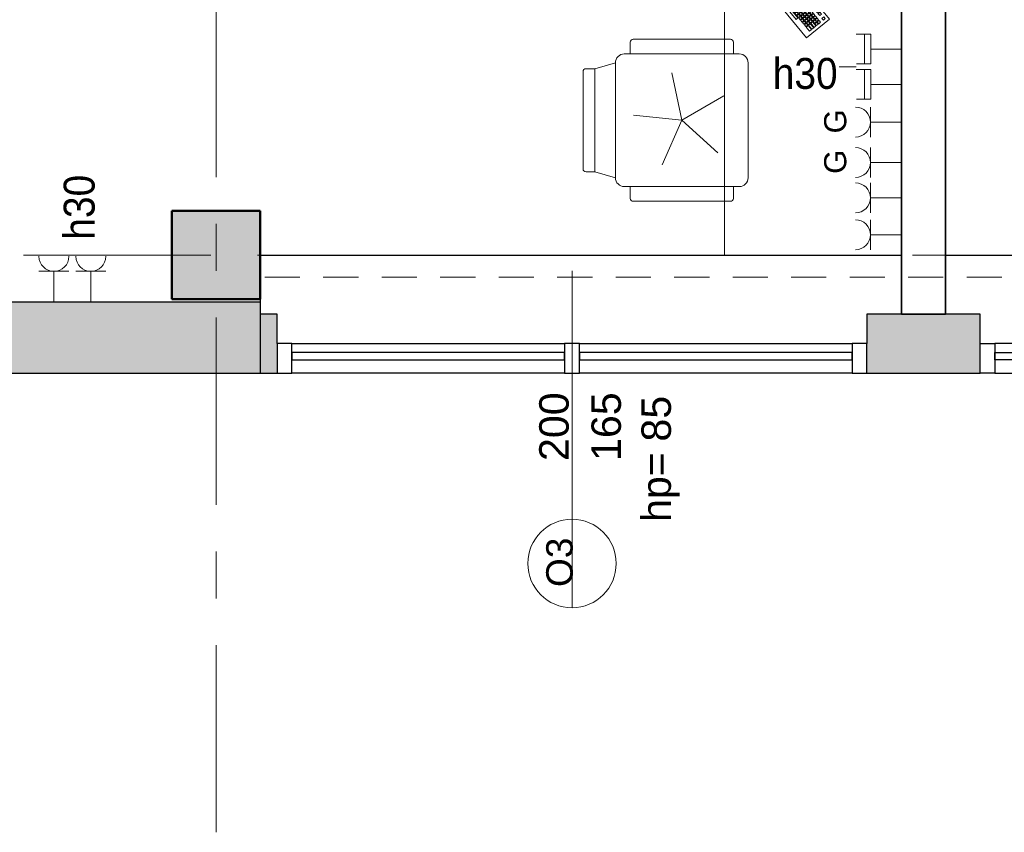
# Model space of a CAD drawing. Header units: centimetres. Extents: x 101 to 4622, y -1383 to 1498.
# Tile 3 of 68: x 1970 to 2304, y -1383 to -1108. Entities that reach past the tile are written whole.
import ezdxf

# ---------------------------------------------------------------- set-up
doc = ezdxf.new("R2010")
doc.units = ezdxf.units.CM
doc.linetypes.add('Oś', pattern=[111.125, 63.5, -15.875, 15.875, -15.875])
doc.linetypes.add('Ponad', pattern=[19.844, 11.9065, -7.9375])
for name, color, linetype, lineweight in [('A-ANNO-NOTE', 131, 'Continuous', 18), ('A-FLOR-OVHD', 1, 'Ponad', 18), ('A-GLAZ', 151, 'Continuous', 25), ('A-GLAZ-IDEN', 152, 'Continuous', 18), ('A-WALL', 113, 'Continuous', 25), ('A-WALL-PATT', 111, 'Continuous', 25), ('E-ELE-QPM-IDEN', 2, 'Continuous', 18), ('E-ELEC-EQPM', 71, 'Continuous', 18), ('I-FURN', 30, 'Continuous', 18), ('S-COLS', 52, 'Continuous', 25), ('S-GRID', 1, 'Continuous', 18)]:
    doc.layers.add(name, color=color, linetype=linetype, lineweight=lineweight)
doc.styles.add('Arial_1', font='arial.ttf', dxfattribs={"height": 7.5})
doc.styles.add('Arial_10', font='arial.ttf', dxfattribs={"height": 0.2})
doc.styles.add('Arial_11', font='arial.ttf', dxfattribs={"height": 9})
doc.styles.add('Arial_13', font='arial.ttf', dxfattribs={"width": 0.9, "height": 10.5})
doc.styles.add('Arial_5', font='arial.ttf', dxfattribs={"height": 10})

# ---------------------------------------------------------------- blocks, each defined once
blk = doc.blocks.new('M_Concrete-Square-Column - 300 x 300mm-1161001-4_piętro II PT - projektowany - PPOŻ B')
at = {"layer": 'S-COLS', "lineweight": 18}
blk.add_hatch(color=254, dxfattribs=at).paths.add_polyline_path([(15, 15), (-15, 15), (-15, -15), (15, -15)], flags=0)
at = {"layer": 'S-COLS', "lineweight": 50}
for p, q in [((15, 15), (-15, 15)), ((-15, 15), (-15, -15)), ((15, -15), (15, 15)), ((-15, -15), (15, -15))]:
    blk.add_line(p, q, dxfattribs=at)
blk = doc.blocks.new('biurko lekarskie 60x120 - biurko lekarskie 60x120-V4-4_piętro II PT - projektowany - PPOŻ B')
at = {"layer": 'I-FURN'}
for p, q in [((-76.23, 30), (43.77, 30)), ((43.77, 30), (43.77, -30)), ((-2.52, 2.15), (24.52, 24.38)), ((24.52, 24.38), (30.87, 16.66)), ((22.75, 20.08), (22.13, 19.57)), ((23.25, 19.46), (22.75, 20.08)), ((23.52, 20.71), (22.9, 20.21)), ((22.9, 20.21), (23.41, 19.59)), ((23.41, 19.59), (24.03, 20.1)), ((24.03, 20.1), (23.52, 20.71)), ((24.29, 21.35), (23.67, 20.84)), ((23.67, 20.84), (24.18, 20.22)), ((24.18, 20.22), (24.8, 20.73)), ((24.8, 20.73), (24.29, 21.35)), ((24.93, 20.58), (24.31, 20.07)), ((24.31, 20.07), (24.82, 19.45)), ((25.06, 21.99), (24.45, 21.48)), ((24.45, 21.48), (24.95, 20.86)), ((25.43, 19.96), (24.93, 20.58)), ((24.95, 20.86), (25.57, 21.37)), ((25.57, 21.37), (25.06, 21.99)), ((25.7, 21.21), (25.08, 20.7)), ((25.08, 20.7), (25.59, 20.09)), ((25.59, 20.09), (26.21, 20.59)), ((26.21, 20.59), (25.7, 21.21)), ((26.33, 20.44), (25.72, 19.93)), ((26.84, 19.82), (26.33, 20.44)), ((20.29, 16.77), (19.67, 16.26)), ((20.43, 18.17), (19.81, 17.67)), ((19.81, 17.67), (20.32, 17.05)), ((20.8, 16.15), (20.29, 16.77)), ((20.32, 17.05), (20.94, 17.56)), ((20.94, 17.56), (20.43, 18.17)), ((21.06, 17.4), (20.45, 16.89)), ((20.45, 16.89), (20.95, 16.28)), ((20.95, 16.28), (21.57, 16.78)), ((21.57, 16.78), (21.06, 17.4)), ((21.84, 18.04), (21.22, 17.53)), ((21.22, 17.53), (21.73, 16.91)), ((21.73, 16.91), (22.34, 17.42)), ((22.34, 17.42), (21.84, 18.04)), ((22.13, 19.57), (22.64, 18.95)), ((22.64, 18.95), (23.25, 19.46)), ((23.38, 19.31), (22.76, 18.8)), ((22.76, 18.8), (23.27, 18.18)), ((23.27, 18.18), (23.89, 18.69)), ((23.89, 18.69), (23.38, 19.31)), ((24.02, 18.53), (23.4, 18.03)), ((23.4, 18.03), (23.91, 17.41)), ((24.15, 19.94), (23.54, 19.43)), ((23.54, 19.43), (24.04, 18.82)), ((23.91, 17.41), (24.52, 17.92)), ((24.52, 17.92), (24.02, 18.53)), ((24.65, 17.76), (24.03, 17.25)), ((24.03, 17.25), (24.54, 16.64)), ((24.04, 18.82), (24.66, 19.32)), ((24.66, 19.32), (24.15, 19.94)), ((24.79, 19.17), (24.17, 18.66)), ((24.17, 18.66), (24.68, 18.04)), ((24.54, 16.64), (25.16, 17.14)), ((25.16, 17.14), (24.65, 17.76)), ((25.29, 16.99), (24.67, 16.48)), ((24.68, 18.04), (25.3, 18.55)), ((25.3, 18.55), (24.79, 19.17)), ((25.42, 18.4), (24.81, 17.89)), ((24.81, 17.89), (25.31, 17.27)), ((24.82, 19.45), (25.43, 19.96)), ((25.56, 19.81), (24.94, 19.3)), ((24.94, 19.3), (25.45, 18.68)), ((25.79, 16.37), (25.29, 16.99)), ((25.31, 17.27), (25.93, 17.78)), ((25.93, 17.78), (25.42, 18.4)), ((26.06, 17.63), (25.44, 17.12)), ((25.44, 17.12), (25.95, 16.5)), ((25.45, 18.68), (26.07, 19.19)), ((26.07, 19.19), (25.56, 19.81)), ((26.2, 19.03), (25.58, 18.52)), ((25.58, 18.52), (26.09, 17.91)), ((25.72, 19.93), (26.22, 19.31)), ((25.95, 16.5), (26.57, 17.01)), ((26.57, 17.01), (26.06, 17.63)), ((26.09, 17.91), (26.7, 18.41)), ((26.7, 18.41), (26.2, 19.03)), ((26.83, 18.26), (26.21, 17.75)), ((26.21, 17.75), (26.72, 17.13)), ((26.22, 19.31), (26.84, 19.82)), ((26.97, 19.67), (26.35, 19.16)), ((26.35, 19.16), (26.86, 18.54)), ((26.72, 17.13), (27.34, 17.64)), ((27.34, 17.64), (26.83, 18.26)), ((26.86, 18.54), (27.48, 19.05)), ((27.48, 19.05), (26.97, 19.67)), ((27.6, 18.9), (26.99, 18.39)), ((26.99, 18.39), (27.49, 17.77)), ((27.49, 17.77), (28.11, 18.28)), ((28.11, 18.28), (27.6, 18.9)), ((30.87, 16.66), (3.83, -5.57)), ((15.02, 13.73), (14.4, 13.22)), ((15.53, 13.11), (15.02, 13.73)), ((15.79, 14.36), (15.18, 13.86)), ((15.18, 13.86), (15.68, 13.24)), ((15.68, 13.24), (16.3, 13.75)), ((16.3, 13.75), (15.79, 14.36)), ((16.43, 13.59), (15.81, 13.08)), ((16.57, 15), (15.95, 14.49)), ((15.95, 14.49), (16.46, 13.87)), ((16.94, 12.97), (16.43, 13.59)), ((16.46, 13.87), (17.08, 14.38)), ((17.08, 14.38), (16.57, 15)), ((17.2, 14.23), (16.58, 13.72)), ((16.58, 13.72), (17.09, 13.1)), ((18.11, 16.27), (16.72, 15.13)), ((16.72, 15.13), (17.23, 14.51)), ((17.09, 13.1), (17.71, 13.61)), ((17.71, 13.61), (17.2, 14.23)), ((17.84, 13.45), (17.22, 12.95)), ((17.23, 14.51), (18.62, 15.65)), ((18.75, 15.5), (17.36, 14.35)), ((17.36, 14.35), (17.86, 13.74)), ((18.35, 12.84), (17.84, 13.45)), ((17.86, 13.74), (19.26, 14.88)), ((19.38, 14.72), (17.99, 13.58)), ((17.99, 13.58), (18.5, 12.96)), ((18.62, 15.65), (18.11, 16.27)), ((18.5, 12.96), (19.89, 14.11)), ((19.26, 14.88), (18.75, 15.5)), ((19.89, 14.11), (19.38, 14.72)), ((20.02, 13.95), (19.4, 13.44)), ((19.4, 13.44), (19.91, 12.83)), ((19.67, 16.26), (20.18, 15.64)), ((20.53, 13.33), (20.02, 13.95)), ((20.18, 15.64), (20.8, 16.15)), ((21.56, 15.22), (20.94, 14.71)), ((20.94, 14.71), (21.45, 14.1)), ((21.7, 16.63), (21.08, 16.12)), ((21.08, 16.12), (21.59, 15.5)), ((21.45, 14.1), (22.07, 14.6)), ((22.07, 14.6), (21.56, 15.22)), ((22.2, 14.45), (21.58, 13.94)), ((21.58, 13.94), (22.09, 13.32)), ((21.59, 15.5), (22.21, 16.01)), ((22.21, 16.01), (21.7, 16.63)), ((22.33, 15.86), (21.72, 15.35)), ((21.72, 15.35), (22.22, 14.73)), ((22.09, 13.32), (22.71, 13.83)), ((22.71, 13.83), (22.2, 14.45)), ((22.22, 14.73), (22.84, 15.24)), ((22.84, 15.24), (22.33, 15.86)), ((22.97, 15.08), (22.35, 14.58)), ((22.35, 14.58), (22.86, 13.96)), ((23.11, 16.49), (22.49, 15.98)), ((22.49, 15.98), (23, 15.37)), ((22.86, 13.96), (23.48, 14.47)), ((23.48, 14.47), (22.97, 15.08)), ((23, 15.37), (23.61, 15.87)), ((23.61, 15.87), (23.11, 16.49)), ((23.74, 15.72), (23.12, 15.21)), ((23.12, 15.21), (23.63, 14.59)), ((24.16, 13.48), (23.54, 12.97)), ((23.63, 14.59), (24.25, 15.1)), ((24.25, 15.1), (23.74, 15.72)), ((24.67, 12.86), (24.16, 13.48)), ((24.93, 14.11), (24.32, 13.6)), ((24.32, 13.6), (24.83, 12.99)), ((24.67, 16.48), (25.18, 15.86)), ((24.83, 12.99), (25.44, 13.49)), ((25.44, 13.49), (24.93, 14.11)), ((25.18, 15.86), (25.79, 16.37)), ((3.73, 5.74), (12.07, 12.6)), ((12.58, 11.98), (4.24, 5.12)), ((11.16, 10.55), (10.54, 10.04)), ((10.54, 10.04), (11.05, 9.43)), ((11.67, 9.93), (11.16, 10.55)), ((11.93, 11.19), (11.31, 10.68)), ((11.31, 10.68), (11.82, 10.06)), ((11.82, 10.06), (12.44, 10.57)), ((12.44, 10.57), (11.93, 11.19)), ((12.57, 10.42), (11.95, 9.91)), ((12.07, 12.6), (12.58, 11.98)), ((12.71, 11.82), (12.09, 11.31)), ((12.09, 11.31), (12.6, 10.7)), ((13.08, 9.8), (12.57, 10.42)), ((12.6, 10.7), (13.21, 11.2)), ((13.21, 11.2), (12.71, 11.82)), ((13.34, 11.05), (12.72, 10.54)), ((12.72, 10.54), (13.23, 9.92)), ((13.48, 12.46), (12.86, 11.95)), ((12.86, 11.95), (13.37, 11.33)), ((13.23, 9.92), (13.85, 10.43)), ((13.85, 10.43), (13.34, 11.05)), ((13.98, 10.28), (13.36, 9.77)), ((13.37, 11.33), (13.99, 11.84)), ((13.99, 11.84), (13.48, 12.46)), ((14.11, 11.69), (13.49, 11.18)), ((13.49, 11.18), (14, 10.56)), ((14.25, 13.09), (13.63, 12.58)), ((13.63, 12.58), (14.14, 11.97)), ((14.48, 9.66), (13.98, 10.28)), ((14, 10.56), (14.62, 11.07)), ((14.62, 11.07), (14.11, 11.69)), ((14.75, 10.91), (14.13, 10.41)), ((14.13, 10.41), (14.64, 9.79)), ((14.14, 11.97), (14.76, 12.48)), ((14.76, 12.48), (14.25, 13.09)), ((14.88, 12.32), (14.27, 11.81)), ((14.27, 11.81), (14.78, 11.19)), ((14.4, 13.22), (14.91, 12.6)), ((14.64, 9.79), (15.26, 10.3)), ((15.26, 10.3), (14.75, 10.91)), ((15.38, 10.14), (14.76, 9.63)), ((14.78, 11.19), (15.39, 11.7)), ((15.39, 11.7), (14.88, 12.32)), ((15.52, 11.55), (14.9, 11.04)), ((14.9, 11.04), (15.41, 10.42)), ((14.91, 12.6), (15.53, 13.11)), ((15.66, 12.96), (15.04, 12.45)), ((15.04, 12.45), (15.55, 11.83)), ((15.89, 9.52), (15.38, 10.14)), ((15.41, 10.42), (16.03, 10.93)), ((16.03, 10.93), (15.52, 11.55)), ((16.16, 10.78), (15.54, 10.27)), ((15.54, 10.27), (16.05, 9.65)), ((15.55, 11.83), (16.17, 12.34)), ((16.17, 12.34), (15.66, 12.96)), ((16.29, 12.18), (15.67, 11.68)), ((15.67, 11.68), (16.18, 11.06)), ((15.81, 13.08), (16.32, 12.46)), ((16.05, 9.65), (16.66, 10.16)), ((16.66, 10.16), (16.16, 10.78)), ((16.18, 11.06), (16.8, 11.57)), ((16.8, 11.57), (16.29, 12.18)), ((16.93, 11.41), (16.31, 10.9)), ((16.31, 10.9), (16.82, 10.29)), ((16.32, 12.46), (16.94, 12.97)), ((17.06, 12.82), (16.45, 12.31)), ((16.45, 12.31), (16.96, 11.69)), ((16.82, 10.29), (17.44, 10.79)), ((17.44, 10.79), (16.93, 11.41)), ((17.56, 10.64), (16.94, 10.13)), ((16.94, 10.13), (17.45, 9.51)), ((16.96, 11.69), (17.57, 12.2)), ((17.57, 12.2), (17.06, 12.82)), ((17.7, 12.05), (17.08, 11.54)), ((17.08, 11.54), (17.59, 10.92)), ((17.22, 12.95), (17.73, 12.33)), ((18.07, 10.02), (17.56, 10.64)), ((17.59, 10.92), (18.21, 11.43)), ((18.21, 11.43), (17.7, 12.05)), ((18.34, 11.27), (17.72, 10.77)), ((17.72, 10.77), (18.23, 10.15)), ((17.73, 12.33), (18.35, 12.84)), ((18.47, 12.68), (17.85, 12.17)), ((17.85, 12.17), (18.36, 11.56)), ((18.23, 10.15), (18.84, 10.66)), ((18.84, 10.66), (18.34, 11.27)), ((18.36, 11.56), (18.98, 12.06)), ((18.98, 12.06), (18.47, 12.68)), ((19.11, 11.91), (18.49, 11.4)), ((18.49, 11.4), (19, 10.78)), ((19.24, 13.32), (18.63, 12.81)), ((18.63, 12.81), (19.14, 12.19)), ((19, 10.78), (19.62, 11.29)), ((19.62, 11.29), (19.11, 11.91)), ((19.14, 12.19), (19.75, 12.7)), ((19.75, 12.7), (19.24, 13.32)), ((19.88, 12.54), (19.26, 12.04)), ((19.26, 12.04), (19.77, 11.42)), ((19.77, 11.42), (20.39, 11.93)), ((20.39, 11.93), (19.88, 12.54)), ((19.91, 12.83), (20.53, 13.33)), ((20.65, 13.18), (20.03, 12.67)), ((20.03, 12.67), (20.54, 12.05)), ((20.54, 12.05), (21.16, 12.56)), ((21.16, 12.56), (20.65, 13.18)), ((23.39, 12.84), (22.77, 12.33)), ((22.77, 12.33), (23.28, 11.72)), ((23.28, 11.72), (23.9, 12.22)), ((23.9, 12.22), (23.39, 12.84)), ((23.54, 12.97), (24.05, 12.35)), ((24.05, 12.35), (24.67, 12.86)), ((5.91, 6.23), (6.53, 6.74)), ((6.53, 6.74), (7.03, 6.12)), ((7.3, 7.38), (6.68, 6.87)), ((6.68, 6.87), (7.19, 6.25)), ((7.19, 6.25), (7.81, 6.76)), ((7.81, 6.76), (7.3, 7.38)), ((8.07, 8.01), (7.45, 7.5)), ((7.45, 7.5), (7.96, 6.89)), ((7.96, 6.89), (8.58, 7.39)), ((9.21, 6.62), (8.07, 8.01)), ((8.71, 7.24), (8.09, 6.73)), ((8.09, 6.73), (8.6, 6.11)), ((8.84, 8.65), (8.23, 8.14)), ((8.23, 8.14), (8.73, 7.52)), ((8.73, 7.52), (9.35, 8.03)), ((9.35, 8.03), (8.84, 8.65)), ((9.48, 7.87), (8.86, 7.37)), ((8.86, 7.37), (9.37, 6.75)), ((9.62, 9.28), (9, 8.77)), ((9, 8.77), (9.51, 8.16)), ((9.37, 6.75), (9.99, 7.26)), ((9.99, 7.26), (9.48, 7.87)), ((10.11, 7.1), (9.5, 6.59)), ((9.51, 8.16), (10.12, 8.66)), ((10.12, 8.66), (9.62, 9.28)), ((10.25, 8.51), (9.63, 8)), ((9.63, 8), (10.14, 7.38)), ((10.39, 9.92), (9.77, 9.41)), ((9.77, 9.41), (10.28, 8.79)), ((10.62, 6.48), (10.11, 7.1)), ((10.14, 7.38), (10.76, 7.89)), ((10.76, 7.89), (10.25, 8.51)), ((10.89, 7.74), (10.27, 7.23)), ((10.27, 7.23), (10.78, 6.61)), ((10.28, 8.79), (10.9, 9.3)), ((10.9, 9.3), (10.39, 9.92)), ((11.02, 9.15), (10.41, 8.64)), ((10.41, 8.64), (10.91, 8.02)), ((10.78, 6.61), (11.39, 7.12)), ((11.39, 7.12), (10.89, 7.74)), ((11.52, 6.97), (10.9, 6.46)), ((10.91, 8.02), (11.53, 8.53)), ((11.53, 8.53), (11.02, 9.15)), ((11.66, 8.37), (11.04, 7.86)), ((11.04, 7.86), (11.55, 7.25)), ((11.05, 9.43), (11.67, 9.93)), ((11.8, 9.78), (11.18, 9.27)), ((11.18, 9.27), (11.69, 8.65)), ((12.03, 6.35), (11.52, 6.97)), ((11.55, 7.25), (12.17, 7.75)), ((12.17, 7.75), (11.66, 8.37)), ((12.29, 7.6), (11.68, 7.09)), ((11.68, 7.09), (12.18, 6.47)), ((11.69, 8.65), (12.3, 9.16)), ((12.3, 9.16), (11.8, 9.78)), ((12.43, 9.01), (11.81, 8.5)), ((11.81, 8.5), (12.32, 7.88)), ((11.95, 9.91), (12.46, 9.29)), ((12.18, 6.47), (12.8, 6.98)), ((12.8, 6.98), (12.29, 7.6)), ((12.93, 6.83), (12.31, 6.32)), ((12.32, 7.88), (12.94, 8.39)), ((12.94, 8.39), (12.43, 9.01)), ((13.07, 8.24), (12.45, 7.73)), ((12.45, 7.73), (12.96, 7.11)), ((12.46, 9.29), (13.08, 9.8)), ((13.2, 9.64), (12.58, 9.13)), ((12.58, 9.13), (13.09, 8.52)), ((13.44, 6.21), (12.93, 6.83)), ((12.96, 7.11), (13.57, 7.62)), ((13.57, 7.62), (13.07, 8.24)), ((13.7, 7.46), (13.08, 6.95)), ((13.08, 6.95), (13.59, 6.34)), ((13.09, 8.52), (13.71, 9.02)), ((13.71, 9.02), (13.2, 9.64)), ((13.84, 8.87), (13.22, 8.36)), ((13.22, 8.36), (13.73, 7.74)), ((13.36, 9.77), (13.87, 9.15)), ((13.59, 6.34), (14.21, 6.85)), ((14.21, 6.85), (13.7, 7.46)), ((13.73, 7.74), (14.35, 8.25)), ((14.35, 8.25), (13.84, 8.87)), ((14.47, 8.1), (13.86, 7.59)), ((13.86, 7.59), (14.36, 6.97)), ((13.87, 9.15), (14.48, 9.66)), ((14.61, 9.51), (13.99, 9)), ((13.99, 9), (14.5, 8.38)), ((14.36, 6.97), (14.98, 7.48)), ((14.98, 7.48), (14.47, 8.1)), ((14.5, 8.38), (15.12, 8.89)), ((15.12, 8.89), (14.61, 9.51)), ((15.25, 8.73), (14.63, 8.23)), ((14.63, 8.23), (15.14, 7.61)), ((14.76, 9.63), (15.27, 9.01)), ((15.14, 7.61), (15.75, 8.12)), ((15.75, 8.12), (15.25, 8.73)), ((15.27, 9.01), (15.89, 9.52)), ((16.02, 9.37), (15.4, 8.86)), ((15.4, 8.86), (15.91, 8.24)), ((15.91, 8.24), (16.53, 8.75)), ((16.53, 8.75), (16.02, 9.37)), ((16.79, 10), (16.17, 9.5)), ((16.17, 9.5), (16.68, 8.88)), ((16.68, 8.88), (17.3, 9.39)), ((17.3, 9.39), (16.79, 10)), ((17.45, 9.51), (18.07, 10.02)), ((2.66, 3.57), (2.05, 3.06)), ((3.17, 2.95), (2.66, 3.57)), ((3.44, 4.2), (2.82, 3.69)), ((2.82, 3.69), (3.33, 3.08)), ((3.33, 3.08), (3.94, 3.58)), ((3.94, 3.58), (3.44, 4.2)), ((4.07, 3.43), (3.45, 2.92)), ((4.21, 4.84), (3.59, 4.33)), ((3.59, 4.33), (4.1, 3.71)), ((4.24, 5.12), (3.73, 5.74)), ((4.58, 2.81), (4.07, 3.43)), ((4.1, 3.71), (4.72, 4.22)), ((4.72, 4.22), (4.21, 4.84)), ((4.84, 4.06), (4.23, 3.56)), ((4.23, 3.56), (4.73, 2.94)), ((4.98, 5.47), (4.36, 4.96)), ((4.36, 4.96), (4.87, 4.35)), ((4.73, 2.94), (5.35, 3.45)), ((5.35, 3.45), (4.84, 4.06)), ((4.87, 4.35), (5.49, 4.85)), ((5.49, 4.85), (4.98, 5.47)), ((5.62, 4.7), (5, 4.19)), ((5, 4.19), (5.51, 3.57)), ((5.75, 6.11), (5.14, 5.6)), ((5.14, 5.6), (5.64, 4.98)), ((5.51, 3.57), (6.12, 4.08)), ((6.12, 4.08), (5.62, 4.7)), ((6.25, 3.93), (5.63, 3.42)), ((5.63, 3.42), (6.14, 2.8)), ((5.64, 4.98), (6.26, 5.49)), ((6.26, 5.49), (5.75, 6.11)), ((6.39, 5.33), (5.77, 4.83)), ((5.77, 4.83), (6.28, 4.21)), ((6.42, 5.62), (5.91, 6.23)), ((6.76, 3.31), (6.25, 3.93)), ((6.28, 4.21), (6.9, 4.72)), ((6.9, 4.72), (6.39, 5.33)), ((7.02, 4.56), (6.41, 4.05)), ((6.41, 4.05), (6.91, 3.44)), ((7.03, 6.12), (6.42, 5.62)), ((6.54, 5.46), (7.16, 5.97)), ((7.05, 4.84), (6.54, 5.46)), ((6.91, 3.44), (7.53, 3.94)), ((7.53, 3.94), (7.02, 4.56)), ((7.66, 3.79), (7.04, 3.28)), ((7.67, 5.35), (7.05, 4.84)), ((7.16, 5.97), (7.67, 5.35)), ((7.18, 4.69), (7.8, 5.2)), ((7.69, 4.07), (7.18, 4.69)), ((7.93, 6.6), (7.32, 6.1)), ((7.32, 6.1), (7.82, 5.48)), ((8.17, 3.17), (7.66, 3.79)), ((8.3, 4.58), (7.69, 4.07)), ((7.8, 5.2), (8.3, 4.58)), ((7.81, 3.92), (8.43, 4.42)), ((8.32, 3.3), (7.81, 3.92)), ((7.82, 5.48), (8.44, 5.99)), ((8.44, 5.99), (7.93, 6.6)), ((8.57, 5.83), (7.95, 5.32)), ((7.95, 5.32), (8.46, 4.71)), ((8.94, 3.81), (8.32, 3.3)), ((8.43, 4.42), (8.94, 3.81)), ((8.45, 3.14), (9.07, 3.65)), ((8.46, 4.71), (9.08, 5.21)), ((9.08, 5.21), (8.57, 5.83)), ((9.2, 5.06), (8.59, 4.55)), ((8.59, 4.55), (9.09, 3.93)), ((8.6, 6.11), (9.21, 6.62)), ((9.34, 6.47), (8.72, 5.96)), ((8.72, 5.96), (9.23, 5.34)), ((9.07, 3.65), (9.57, 3.03)), ((9.09, 3.93), (9.71, 4.44)), ((9.71, 4.44), (9.2, 5.06)), ((9.84, 4.29), (9.22, 3.78)), ((9.22, 3.78), (9.73, 3.16)), ((9.23, 5.34), (9.85, 5.85)), ((9.85, 5.85), (9.34, 6.47)), ((9.98, 5.69), (9.36, 5.19)), ((9.36, 5.19), (9.87, 4.57)), ((9.5, 6.59), (10, 5.98)), ((9.73, 3.16), (10.35, 3.67)), ((10.35, 3.67), (9.84, 4.29)), ((9.87, 4.57), (10.48, 5.08)), ((10.48, 5.08), (9.98, 5.69)), ((10.61, 4.92), (9.99, 4.41)), ((9.99, 4.41), (10.5, 3.8)), ((10, 5.98), (10.62, 6.48)), ((10.75, 6.33), (10.13, 5.82)), ((10.13, 5.82), (10.64, 5.2)), ((10.5, 3.8), (11.12, 4.3)), ((11.12, 4.3), (10.61, 4.92)), ((10.64, 5.2), (11.26, 5.71)), ((11.26, 5.71), (10.75, 6.33)), ((11.38, 5.56), (10.77, 5.05)), ((10.77, 5.05), (11.27, 4.43)), ((10.9, 6.46), (11.41, 5.84)), ((11.27, 4.43), (11.89, 4.94)), ((11.89, 4.94), (11.38, 5.56)), ((11.41, 5.84), (12.03, 6.35)), ((12.16, 6.19), (11.54, 5.68)), ((11.54, 5.68), (12.05, 5.07)), ((12.05, 5.07), (12.66, 5.57)), ((12.66, 5.57), (12.16, 6.19)), ((12.31, 6.32), (12.82, 5.7)), ((13.35, 4.58), (12.73, 4.08)), ((12.73, 4.08), (13.24, 3.46)), ((12.82, 5.7), (13.44, 6.21)), ((13.24, 3.46), (13.86, 3.97)), ((13.86, 3.97), (13.35, 4.58)), ((14.12, 5.22), (13.5, 4.71)), ((13.5, 4.71), (14.01, 4.09)), ((13.54, -15.18), (38.3, 5.18)), ((13.99, -15.33), (38.36, 4.71)), ((14.01, 4.09), (14.63, 4.6)), ((14.06, -17.34), (40.32, 4.25)), ((14.63, 4.6), (14.12, 5.22)), ((14.89, 5.85), (14.28, 5.35)), ((14.28, 5.35), (14.78, 4.73)), ((14.78, 4.73), (15.4, 5.24)), ((15.4, 5.24), (14.89, 5.85)), ((15.67, 6.49), (15.05, 5.98)), ((15.05, 5.98), (15.56, 5.36)), ((15.56, 5.36), (16.17, 5.87)), ((16.17, 5.87), (15.67, 6.49)), ((38.3, 5.18), (40.32, 4.25)), ((38.36, 4.71), (39.99, 3.98)), ((40.32, 4.25), (41.59, 2.71)), ((3.83, -5.57), (-2.52, 2.15)), ((1.12, 2.3), (-0.27, 1.15)), ((-0.27, 1.15), (0.24, 0.53)), ((0.24, 0.53), (1.63, 1.68)), ((1.75, 1.52), (0.36, 0.38)), ((0.36, 0.38), (0.87, -0.24)), ((0.87, -0.24), (2.26, 0.91)), ((2.39, 0.75), (1, -0.39)), ((1.63, 1.68), (1.12, 2.3)), ((1.89, 2.93), (1.27, 2.42)), ((1.27, 2.42), (1.78, 1.8)), ((1.51, -1.01), (2.9, 0.13)), ((2.26, 0.91), (1.75, 1.52)), ((1.78, 1.8), (2.4, 2.31)), ((2.4, 2.31), (1.89, 2.93)), ((2.53, 2.16), (1.91, 1.65)), ((1.91, 1.65), (2.42, 1.03)), ((2.05, 3.06), (2.55, 2.44)), ((2.9, 0.13), (2.39, 0.75)), ((2.42, 1.03), (3.03, 1.54)), ((3.03, 1.54), (2.53, 2.16)), ((3.16, 1.39), (2.54, 0.88)), ((2.54, 0.88), (3.05, 0.26)), ((2.55, 2.44), (3.17, 2.95)), ((3.3, 2.79), (2.68, 2.29)), ((2.68, 2.29), (3.19, 1.67)), ((3.05, 0.26), (3.67, 0.77)), ((3.67, 0.77), (3.16, 1.39)), ((3.8, 0.61), (3.18, 0.11)), ((3.18, 0.11), (3.69, -0.51)), ((3.19, 1.67), (3.81, 2.18)), ((3.81, 2.18), (3.3, 2.79)), ((3.93, 2.02), (3.32, 1.51)), ((3.32, 1.51), (3.82, 0.9)), ((3.45, 2.92), (3.96, 2.3)), ((4.31, 0), (3.8, 0.61)), ((3.82, 0.9), (4.44, 1.4)), ((4.44, 1.4), (3.93, 2.02)), ((4.57, 1.25), (3.95, 0.74)), ((3.95, 0.74), (4.46, 0.12)), ((3.96, 2.3), (4.58, 2.81)), ((4.71, 2.66), (4.09, 2.15)), ((4.09, 2.15), (4.6, 1.53)), ((4.46, 0.12), (5.08, 0.63)), ((5.08, 0.63), (4.57, 1.25)), ((5.2, 0.48), (4.59, -0.03)), ((4.6, 1.53), (5.21, 2.04)), ((5.21, 2.04), (4.71, 2.66)), ((5.34, 1.88), (4.72, 1.38)), ((4.72, 1.38), (5.23, 0.76)), ((5.48, 3.29), (4.86, 2.78)), ((4.86, 2.78), (5.37, 2.17)), ((5.71, -0.14), (5.2, 0.48)), ((5.23, 0.76), (5.85, 1.27)), ((5.85, 1.27), (5.34, 1.88)), ((5.98, 1.11), (5.36, 0.6)), ((5.36, 0.6), (5.87, -0.01)), ((5.37, 2.17), (5.99, 2.67)), ((5.99, 2.67), (5.48, 3.29)), ((6.11, 2.52), (5.5, 2.01)), ((5.5, 2.01), (6, 1.39)), ((5.87, -0.01), (6.48, 0.49)), ((6.48, 0.49), (5.98, 1.11)), ((6, 1.39), (6.62, 1.9)), ((6.62, 1.9), (6.11, 2.52)), ((6.75, 1.75), (6.13, 1.24)), ((6.13, 1.24), (6.64, 0.62)), ((6.14, 2.8), (6.76, 3.31)), ((6.89, 3.15), (6.27, 2.65)), ((6.27, 2.65), (6.78, 2.03)), ((6.64, 0.62), (7.26, 1.13)), ((7.26, 1.13), (6.75, 1.75)), ((6.78, 2.03), (7.39, 2.54)), ((7.39, 2.54), (6.89, 3.15)), ((7.52, 2.38), (6.9, 1.87)), ((6.9, 1.87), (7.41, 1.26)), ((7.04, 3.28), (7.55, 2.66)), ((7.94, 0.14), (7.32, -0.37)), ((7.41, 1.26), (8.03, 1.76)), ((8.03, 1.76), (7.52, 2.38)), ((7.55, 2.66), (8.17, 3.17)), ((8.29, 3.02), (7.68, 2.51)), ((7.68, 2.51), (8.18, 1.89)), ((8.45, -0.48), (7.94, 0.14)), ((8.18, 1.89), (8.8, 2.4)), ((8.8, 2.4), (8.29, 3.02)), ((8.96, 2.53), (8.45, 3.14)), ((9.49, 1.41), (8.87, 0.9)), ((8.87, 0.9), (9.38, 0.28)), ((9.57, 3.03), (8.96, 2.53)), ((9.38, 0.28), (10, 0.79)), ((10, 0.79), (9.49, 1.41)), ((9.64, 1.54), (10.26, 2.04)), ((10.15, 0.92), (9.64, 1.54)), ((10.77, 1.43), (10.15, 0.92)), ((10.26, 2.04), (10.77, 1.43)), ((11.03, 2.68), (10.41, 2.17)), ((10.41, 2.17), (10.92, 1.55)), ((10.92, 1.55), (11.54, 2.06)), ((11.54, 2.06), (11.03, 2.68)), ((11.8, 3.31), (11.19, 2.81)), ((11.19, 2.81), (11.69, 2.19)), ((11.69, 2.19), (12.31, 2.7)), ((12.31, 2.7), (11.8, 3.31)), ((41.59, 2.71), (15.33, -18.89)), ((1, -0.39), (1.51, -1.01)), ((2.25, -0.66), (1.63, -1.16)), ((1.63, -1.16), (2.14, -1.78)), ((2.14, -1.78), (2.76, -1.27)), ((2.76, -1.27), (2.25, -0.66)), ((2.89, -1.43), (2.27, -1.94)), ((2.27, -1.94), (2.78, -2.56)), ((3.02, -0.02), (2.41, -0.53)), ((2.41, -0.53), (2.91, -1.15)), ((2.78, -2.56), (3.4, -2.05)), ((3.4, -2.05), (2.89, -1.43)), ((2.91, -1.15), (3.53, -0.64)), ((3.53, -0.64), (3.02, -0.02)), ((3.66, -0.79), (3.04, -1.3)), ((3.04, -1.3), (3.55, -1.92)), ((4.08, -3.04), (3.46, -3.55)), ((3.55, -1.92), (4.17, -1.41)), ((4.17, -1.41), (3.66, -0.79)), ((3.69, -0.51), (4.31, 0)), ((4.43, -0.16), (3.81, -0.67)), ((3.81, -0.67), (4.32, -1.28)), ((4.59, -3.66), (4.08, -3.04)), ((4.32, -1.28), (4.94, -0.78)), ((4.94, -0.78), (4.43, -0.16)), ((4.59, -0.03), (5.09, -0.65)), ((5.63, -1.77), (5.01, -2.28)), ((5.01, -2.28), (5.52, -2.89)), ((5.09, -0.65), (5.71, -0.14)), ((5.52, -2.89), (6.13, -2.38)), ((6.13, -2.38), (5.63, -1.77)), ((6.4, -1.13), (5.78, -1.64)), ((5.78, -1.64), (6.29, -2.26)), ((6.29, -2.26), (6.91, -1.75)), ((6.91, -1.75), (6.4, -1.13)), ((7.17, -0.5), (6.55, -1)), ((6.55, -1), (7.06, -1.62)), ((7.06, -1.62), (7.68, -1.11)), ((7.68, -1.11), (7.17, -0.5)), ((7.32, -0.37), (7.83, -0.99)), ((7.83, -0.99), (8.45, -0.48)), ((3.46, -3.55), (3.97, -4.16)), ((3.97, -4.16), (4.59, -3.66)), ((33.21, -6.78), (31.94, -5.23)), ((26.25, -12.49), (24.98, -10.95)), ((14.06, -17.34), (13.54, -15.18)), ((14.39, -17.07), (13.99, -15.33)), ((15.33, -18.89), (14.06, -17.34))]:
    blk.add_line(p, q, dxfattribs=at)
for radius, start, end in [(7.5, 92.5607, 166.3005), (7.5, 203.9646, 54.8966), (4.5, 219.4306, 39.4306)]:
    blk.add_arc((29.73, -9.63), radius, start, end, dxfattribs=at)
blk = doc.blocks.new('krzesło obrotowe - krzesło obrotowe-1270918-4_piętro II PT - projektowany - PPOŻ B')
at = {"layer": 'I-FURN'}
for p, q in [((-16.5, 27.5), (16.5, 27.5)), ((-17.5, 22.5), (-17.5, 26.5)), ((17.5, 22.5), (17.5, 26.5)), ((-19.5, 22.5), (19.5, 22.5)), ((-29.5, 17.5), (-32.5, 17.5)), ((-22.5, 19.5), (-29.5, 17.5)), ((-29.5, -17.5), (-29.5, 17.5)), ((-22.5, -19.5), (-22.5, 19.5)), ((22.5, 19.5), (22.5, -19.5)), ((-33.5, -16.5), (-33.5, 16.5)), ((-3.43, 16.14), (0, 0)), ((0, 0), (14.29, 8.25)), ((0, 0), (-16.41, 1.72)), ((-6.71, -15.07), (0, 0)), ((0, 0), (12.26, -11.04)), ((-32.5, -17.5), (-29.5, -17.5)), ((-29.5, -17.5), (-22.5, -19.5)), ((19.5, -22.5), (-19.5, -22.5)), ((-17.5, -22.5), (-17.5, -26.5)), ((17.5, -22.5), (17.5, -26.5)), ((16.5, -27.5), (-16.5, -27.5))]:
    blk.add_line(p, q, dxfattribs=at)
for centre, radius, start, end in [((-16.5, 26.5), 1, 90, 180), ((16.5, 26.5), 1, 0, 90), ((-19.5, 19.5), 3, 90, 180), ((19.5, 19.5), 3, 360, 90), ((-32.5, 16.5), 1, 90, 180), ((-32.5, -16.5), 1, 180, 270), ((-19.5, -19.5), 3, 180, 270), ((19.5, -19.5), 3, 270, 0), ((-16.5, -26.5), 1, 180, 270), ((16.5, -26.5), 1, 270, 0)]:
    blk.add_arc(centre, radius, start, end, dxfattribs=at)
blk = doc.blocks.new('Aluminum_Exterior_Window_-_Double - 200 x 165 cm-1494224-4_piętro II PT - projektowany - PPOŻ B')
at = {"layer": 'A-GLAZ'}
for p, q in [((-132.16, 12.66), (-137.16, 12.66)), ((-137.16, 12.66), (-137.16, 2.66)), ((-132.16, 2.66), (-132.16, 12.66)), ((-132.16, 12.66), (-39.66, 12.66)), ((-34.66, 12.66), (-39.66, 12.66)), ((-39.66, 12.66), (-39.66, 2.66)), ((-34.66, 2.66), (-34.66, 12.66)), ((-34.66, 12.66), (57.84, 12.66)), ((62.84, 12.66), (57.84, 12.66)), ((57.84, 12.66), (57.84, 2.66)), ((62.84, 2.66), (62.84, 12.66)), ((-39.66, 8.21), (-132.16, 8.21)), ((-132.16, 8.21), (-132.16, 5.67)), ((-39.66, 5.67), (-39.66, 8.21)), ((57.84, 8.21), (-34.66, 8.21)), ((-34.66, 8.21), (-34.66, 5.67)), ((57.84, 5.67), (57.84, 8.21)), ((-132.16, 5.67), (-39.66, 5.67)), ((-34.66, 5.67), (57.84, 5.67)), ((-137.16, 2.66), (-132.16, 2.66)), ((-39.66, 2.66), (-132.16, 2.66)), ((-39.66, 2.66), (-34.66, 2.66)), ((57.84, 2.66), (-34.66, 2.66)), ((57.84, 2.66), (62.84, 2.66))]:
    blk.add_line(p, q, dxfattribs=at)
blk = doc.blocks.new('Aluminum_Exterior_Window_-_Double - 200 x 165 cm-1494230-4_piętro II PT - projektowany - PPOŻ B')
at = {"layer": 'A-GLAZ'}
for p, q in [((-137.16, -2.66), (-132.16, -2.66)), ((-137.16, -12.66), (-137.16, -2.66)), ((-132.16, -2.66), (-132.16, -12.66)), ((-39.66, -2.66), (-132.16, -2.66)), ((-39.66, -2.66), (-34.66, -2.66)), ((-39.66, -12.66), (-39.66, -2.66)), ((-34.66, -2.66), (-34.66, -12.66)), ((57.84, -2.66), (-34.66, -2.66)), ((57.84, -2.66), (62.84, -2.66)), ((57.84, -12.66), (57.84, -2.66)), ((62.84, -2.66), (62.84, -12.66)), ((-132.16, -5.67), (-39.66, -5.67)), ((-132.16, -8.21), (-132.16, -5.67)), ((-39.66, -5.67), (-39.66, -8.21)), ((-34.66, -5.67), (57.84, -5.67)), ((-34.66, -8.21), (-34.66, -5.67)), ((57.84, -5.67), (57.84, -8.21)), ((-39.66, -8.21), (-132.16, -8.21)), ((57.84, -8.21), (-34.66, -8.21)), ((-132.16, -12.66), (-137.16, -12.66)), ((-132.16, -12.66), (-39.66, -12.66)), ((-34.66, -12.66), (-39.66, -12.66)), ((-34.66, -12.66), (57.84, -12.66)), ((62.84, -12.66), (57.84, -12.66))]:
    blk.add_line(p, q, dxfattribs=at)
blk = doc.blocks.new('gniazdo elektryczne wielokrotne - 30-1472130-4_piętro II PT - projektowany - PPOŻ B')
at = {"layer": 'E-ELEC-EQPM'}
for p, q in [((17.58, 22.5), (7.42, 22.5)), ((12.5, 22.5), (12.5, 12)), ((30.08, 22.5), (19.92, 22.5)), ((25, 22.5), (25, 12))]:
    blk.add_line(p, q, dxfattribs=at)
for centre in [(12.5, 27.58), (25, 27.58)]:
    blk.add_arc(centre, 5.08, 180, 0, dxfattribs=at)
blk = doc.blocks.new('gniazdo  IT wielokrotne - 30-1473242-4_piętro II PT - projektowany - PPOŻ B')
at = {"layer": 'E-ELEC-EQPM'}
for p, q in [((7.5, 22.71), (7.5, 17.83)), ((17.5, 17.83), (17.5, 22.88)), ((19.5, 22.71), (19.5, 17.83)), ((29.5, 17.83), (29.5, 22.88)), ((7.5, 20.03), (17.5, 20.03)), ((7.5, 17.83), (17.5, 17.83)), ((12.5, 17.83), (12.5, 7.5)), ((19.5, 20.03), (29.5, 20.03)), ((19.5, 17.83), (29.5, 17.83)), ((24.5, 17.83), (24.5, 7.5))]:
    blk.add_line(p, q, dxfattribs=at)
blk = doc.blocks.new('gniazdo elektryczne wielokrotne_gwarantowane - E1_30-1473304-4_piętro II PT - projektowany - PPOŻ B')
at = {"layer": 'E-ELEC-EQPM'}
for p, q in [((17.58, 18), (7.42, 18)), ((12.5, 18), (12.5, 7.5)), ((31.3, 18), (21.13, 18)), ((26.22, 18), (26.22, 7.5))]:
    blk.add_line(p, q, dxfattribs=at)
for centre in [(12.5, 23.08), (26.22, 23.08)]:
    blk.add_arc(centre, 5.08, 180, 0, dxfattribs=at)
blk = doc.blocks.new('gniazdo elektryczne wielokrotne - 30-1473356-4_piętro II PT - projektowany - PPOŻ B')
at = {"layer": 'E-ELEC-EQPM'}
for p, q in [((17.58, 18), (7.42, 18)), ((12.5, 18), (12.5, 7.5)), ((30.08, 18), (19.92, 18)), ((25, 18), (25, 7.5))]:
    blk.add_line(p, q, dxfattribs=at)
for centre in [(12.5, 23.08), (25, 23.08)]:
    blk.add_arc(centre, 5.08, 180, 0, dxfattribs=at)
blk = doc.blocks.new('Okno_LD_typ 100 - --862013-4_piętro II PT - projektowany - PPOŻ B')
at = {"layer": 'A-GLAZ-IDEN'}
blk.add_line((0, 1.8925), (0, -0.3919), dxfattribs=at)
blk.add_circle((0, -0.0919), 0.3, dxfattribs=at)
at = {"layer": 'A-GLAZ-IDEN', "insert": (0.4711, 0.6634), "char_height": 0.2, "width": 0.48783, "attachment_point": 3, "rotation": 90, "line_spacing_factor": 0.936439, "style": 'Arial_10', "bg_fill": 3, "box_fill_scale": 1.25, "bg_fill_color": 256, "bg_fill_true_color": 13158600, "bg_fill_transparency": 0}
blk.add_mtext('\\pxqr,t6.35,12.7,19.05,25.4,31.75,38.1,44.45,50.8,57.15,63.5,69.85,76.2,82.55,88.9,95.25,101.6,107.95,114.3,120.65,127,133.35,139.7,146.05,152.4,158.75,165.1,171.45,177.8,184.15,190.5,196.85,203.2;{hp= }', dxfattribs=at)

msp = doc.modelspace()

# ---------------------------------------------------------------- hatches: boundary and pattern name
at = {"layer": 'A-WALL-PATT'}
msp.add_hatch(color=9, dxfattribs=at).paths.add_polyline_path([(1761.04, -1227.38), (2052.04, -1227.38), (2052.04, -1203.38), (1761.04, -1203.38)], flags=0)
h = msp.add_hatch(color=9, dxfattribs=at)
h.paths.add_polyline_path([(2052.04, -1227.38), (2057.79, -1227.38), (2057.79, -1207.38), (2052.04, -1207.38), (2052.04, -1217.38)], flags=0)
h.paths.add_polyline_path([(2257.79, -1227.38), (2296.29, -1227.38), (2296.29, -1207.38), (2257.79, -1207.38), (2257.79, -1217.38)], flags=0)
h.paths.add_polyline_path([(2496.29, -1227.38), (2502.04, -1227.38), (2502.04, -1207.38), (2496.29, -1207.38), (2496.29, -1217.38)], flags=0)

# ---------------------------------------------------------------- linework, layer by layer
at = {"layer": 'A-FLOR-OVHD'}
msp.add_line((2502.04, -1194.88), (2052.04, -1194.88), dxfattribs=at)
at = {"layer": 'A-WALL', "color": 7, "lineweight": 35}
for p, q in [((2269.54, -542.38), (2269.54, -1207.38)), ((2284.54, -1207.38), (2284.54, -542.38)), ((2269.54, -1207.38), (2284.54, -1207.38))]:
    msp.add_line(p, q, dxfattribs=at)
at = {"layer": 'A-WALL'}
for p, q in [((2052.04, -1187.38), (2269.54, -1187.38)), ((2284.54, -1187.38), (2502.04, -1187.38)), ((2052.04, -1202.38), (2052.04, -1227.38)), ((2052.04, -1203.38), (1761.04, -1203.38)), ((2057.79, -1207.38), (2052.04, -1207.38)), ((2057.79, -1217.38), (2057.79, -1207.38)), ((2296.29, -1207.38), (2257.79, -1207.38)), ((2257.79, -1207.38), (2257.79, -1217.38)), ((2296.29, -1217.38), (2296.29, -1207.38)), ((1737.04, -1227.38), (2057.79, -1227.38)), ((2257.79, -1227.38), (2296.29, -1227.38))]:
    msp.add_line(p, q, dxfattribs=at)
at = {"layer": 'E-ELE-QPM-IDEN'}
msp.add_line((2254.17, -1123.47), (2248.38, -1123.47), dxfattribs=at)
at = {"layer": 'S-GRID', "linetype": 'Oś'}
for p, q in [((2037.04, -1383.2), (2037.04, 1438.12)), ((4591.09, -1187.38), (1467.04, -1187.38))]:
    msp.add_line(p, q, dxfattribs=at)

# ---------------------------------------------------------------- block references
at = {"layer": 'A-GLAZ', "rotation": 180}
msp.add_blockref('Aluminum_Exterior_Window_-_Double - 200 x 165 cm-1494224-4_piętro II PT - projektowany - PPOŻ B', (2120.63, -1214.72), dxfattribs=at)
at = {"layer": 'A-GLAZ'}
msp.add_blockref('Aluminum_Exterior_Window_-_Double - 200 x 165 cm-1494230-4_piętro II PT - projektowany - PPOŻ B', (2433.45, -1214.72), dxfattribs=at)
at = {"layer": 'E-ELEC-EQPM', "rotation": 89.99999999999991}
for name, p in [('gniazdo  IT wielokrotne - 30-1473242-4_piętro II PT - projektowany - PPOŻ B', (2277.04, -1141.97)), ('gniazdo elektryczne wielokrotne_gwarantowane - E1_30-1473304-4_piętro II PT - projektowany - PPOŻ B', (2277.04, -1168.47)), ('gniazdo elektryczne wielokrotne - 30-1473356-4_piętro II PT - projektowany - PPOŻ B', (2277.04, -1192.97))]:
    msp.add_blockref(name, p, dxfattribs=at)
at = {"layer": 'E-ELEC-EQPM'}
msp.add_blockref('gniazdo elektryczne wielokrotne - 30-1472130-4_piętro II PT - projektowany - PPOŻ B', (1969.54, -1215.38), dxfattribs=at)
at = {"layer": 'I-FURN', "rotation": 89.99999999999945}
msp.add_blockref('biurko lekarskie 60x120 - biurko lekarskie 60x120-V4-4_piętro II PT - projektowany - PPOŻ B', (2239.54, -1111.14), dxfattribs=at)
at = {"layer": 'I-FURN'}
msp.add_blockref('krzesło obrotowe - krzesło obrotowe-1270918-4_piętro II PT - projektowany - PPOŻ B', (2195.04, -1141.64), dxfattribs=at)
at = {"layer": 'S-COLS', "lineweight": 18, "rotation": 270.0000000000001}
msp.add_blockref('M_Concrete-Square-Column - 300 x 300mm-1161001-4_piętro II PT - projektowany - PPOŻ B', (2037.04, -1187.38), dxfattribs=at)

# ---------------------------------------------------------------- texts
at = {"layer": 'E-ELE-QPM-IDEN', "insert": (2236.9, -1125.83), "char_height": 10.5, "width": 22.635, "attachment_point": 5, "line_spacing_factor": 0.936439, "style": 'Arial_13'}
msp.add_mtext('\\pxqc,t5.35714,10.71429,16.07143,21.42857,26.78571,32.14286,37.5,42.85714,48.21429,53.57143,58.92857,64.28571,69.64286,75,80.35714,85.71429,91.07143,96.42857,101.78571,107.14286,112.5,117.85714,123.21429,128.57143,133.92857,139.28571,144.64286,150,155.35714,160.71429,166.07143,171.42857;{h30}', dxfattribs=at)
at = {"layer": 'E-ELE-QPM-IDEN', "insert": (1990.66, -1171.15), "char_height": 10.5, "width": 22.635, "attachment_point": 5, "rotation": 90, "line_spacing_factor": 0.936439, "style": 'Arial_13'}
msp.add_mtext('\\pxqc,t5.35714,10.71429,16.07143,21.42857,26.78571,32.14286,37.5,42.85714,48.21429,53.57143,58.92857,64.28571,69.64286,75,80.35714,85.71429,91.07143,96.42857,101.78571,107.14286,112.5,117.85714,123.21429,128.57143,133.92857,139.28571,144.64286,150,155.35714,160.71429,166.07143,171.42857;{h30}', dxfattribs=at)

# ---------------------------------------------------------------- next in the draw order: block references
at = {"layer": 'A-GLAZ-IDEN', "xscale": 49.99999999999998, "yscale": 49.99999999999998, "zscale": 49.99999999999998}
msp.add_blockref('Okno_LD_typ 100 - --862013-4_piętro II PT - projektowany - PPOŻ B', (2157.79, -1287.4), dxfattribs=at)

# ---------------------------------------------------------------- next in the draw order: texts
at = {"layer": 'A-ANNO-NOTE', "insert": (2243.34, -1159.82), "char_height": 7.5, "width": 8.686, "attachment_point": 1, "rotation": 90, "line_spacing_factor": 0.936439, "style": 'Arial_1', "bg_fill": 3, "box_fill_scale": 1.25, "bg_fill_color": 256, "bg_fill_true_color": 13158600, "bg_fill_transparency": 0}
msp.add_mtext('\\pxt8.46667,16.93333,25.4,33.86667,42.33333,50.8,59.26667,67.73333,76.2,84.66667,93.13333,101.6,110.06667,118.53333,127,135.46667,143.93333,152.4,160.86667,169.33333,177.8,186.26667,194.73333,203.2,211.66667,220.13333,228.6,237.06667,245.53333,254,262.46667,270.93333;{G}', dxfattribs=at)

# ---------------------------------------------------------------- next in the draw order: texts
at = {"layer": 'A-ANNO-NOTE', "insert": (2243.34, -1146.11), "char_height": 7.5, "width": 8.686, "attachment_point": 1, "rotation": 90, "line_spacing_factor": 0.936439, "style": 'Arial_1', "bg_fill": 3, "box_fill_scale": 1.25, "bg_fill_color": 256, "bg_fill_true_color": 13158600, "bg_fill_transparency": 0}
msp.add_mtext('\\pxt8.46667,16.93333,25.4,33.86667,42.33333,50.8,59.26667,67.73333,76.2,84.66667,93.13333,101.6,110.06667,118.53333,127,135.46667,143.93333,152.4,160.86667,169.33333,177.8,186.26667,194.73333,203.2,211.66667,220.13333,228.6,237.06667,245.53333,254,262.46667,270.93333;{G}', dxfattribs=at)
at = {"layer": 'A-GLAZ-IDEN', "rotation": 90, "line_spacing_factor": 0.936439}
for s, insert, char_height, width, attachment_point, style in [('\\pxqc,t6.35,12.7,19.05,25.4,31.75,38.1,44.45,50.8,57.15,63.5,69.85,76.2,82.55,88.9,95.25,101.6,107.95,114.3,120.65,127,133.35,139.7,146.05,152.4,158.75,165.1,171.45,177.8,184.15,190.5,196.85,203.2;{200}', (2151.73, -1245.59), 10, 24.15, 5, 'Arial_5'), ('\\pxqc,t6.35,12.7,19.05,25.4,31.75,38.1,44.45,50.8,57.15,63.5,69.85,76.2,82.55,88.9,95.25,101.6,107.95,114.3,120.65,127,133.35,139.7,146.05,152.4,158.75,165.1,171.45,177.8,184.15,190.5,196.85,203.2;{165}', (2169.45, -1245.59), 10, 24.15, 5, 'Arial_5'), ('\\pxt6.35,12.7,19.05,25.4,31.75,38.1,44.45,50.8,57.15,63.5,69.85,76.2,82.55,88.9,95.25,101.6,107.95,114.3,120.65,127,133.35,139.7,146.05,152.4,158.75,165.1,171.45,177.8,184.15,190.5,196.85,203.2;{85}', (2181.35, -1250.65), 10, 16.2, 1, 'Arial_5'), ('\\pxqc,t7.05556,14.11111,21.16667,28.22222,35.27778,42.33333,49.38889,56.44444,63.5,70.55556,77.61111,84.66667,91.72222,98.77778,105.83333,112.88889,119.94444,127,134.05556,141.11111,148.16667,155.22222,162.27778,169.33333,176.38889,183.44444,190.5,197.55556,204.61111,211.66667,218.72222,225.77778;{O3}', (2153.6, -1291.6), 9, 16.85, 5, 'Arial_11')]:
    msp.add_mtext(s, dxfattribs=dict(at, insert=insert, char_height=char_height, width=width, attachment_point=attachment_point, style=style))

doc.saveas('drawing.dxf')
